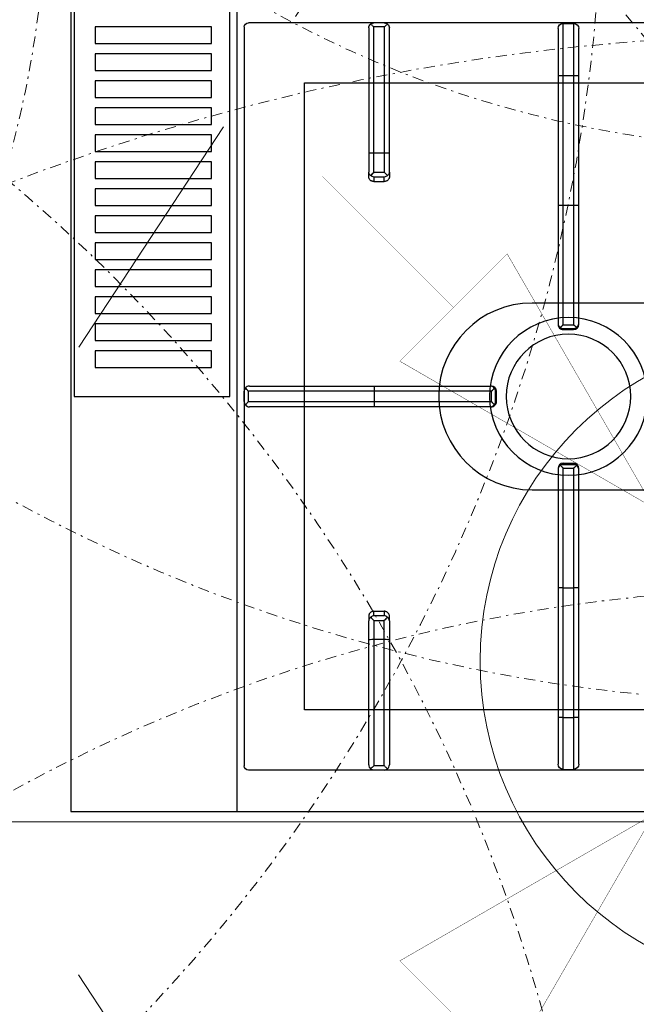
# Model space of a CAD drawing. Header units: millimetres. Extents: x -740 to 33545, y 5178 to 22494.
# Tile 123 of 256: x 9187 to 9217, y 10526 to 10574. Entities that reach past the tile are written whole.
import ezdxf

# ---------------------------------------------------------------- set-up
doc = ezdxf.new("R2010")
doc.units = ezdxf.units.MM
doc.header["$MEASUREMENT"] = 0
for name, pattern in [('DASHDOT', [1, 0.5, -0.25, 0, -0.25]), ('DASHED', [19.05, 12.7, -6.35]), ('DIVIDE2', [0.625, 0.25, -0.125, 0, -0.125, 0, -0.125])]:
    doc.linetypes.add(name, pattern=pattern)
for name, color, linetype, lineweight in [('## went', 20, 'DIVIDE2', 15), ('_IS_Nawiew', 5, 'Continuous', 20), ('_IS_Wywiew', 1, 'Continuous', 20), ('A_wyposażenie', 252, 'Continuous', 9), ('mebelki', 252, 'Continuous', 9)]:
    doc.layers.add(name, color=color, linetype=linetype, lineweight=lineweight)
doc.layers.add('## went NIEWID', color=51, linetype='DASHDOT', lineweight=15, plot=False)
for name, color, linetype in [('NAWIEW', 5, 'Continuous'), ('PQ_200_2D', 252, 'Continuous'), ('PQ_204_2D', 252, 'Continuous'), ('WYWIEW', 252, 'Continuous')]:
    doc.layers.add(name, color=color, linetype=linetype)

# ---------------------------------------------------------------- blocks, each defined once
blk = doc.blocks.new('dfghbnj')
at = {"layer": 'PQ_200_2D', "color": 8}
for p, q in [((5168.38, -17005.72), (5968.38, -17005.72)), ((5968.38, -17005.72), (5968.38, -17660.72))]:
    blk.add_line(p, q, dxfattribs=at)
at = {"layer": 'PQ_204_2D', "color": 8}
for p, q in [((5168.38, -17085.72), (5968.38, -17085.72)), ((5588.38, -17657.22), (5588.38, -17091.22)), ((5590.38, -17089.22), (5946.38, -17089.22)), ((5763.38, -17091.69), (5763.38, -17151.98)), ((5770.88, -17089.22), (5765.88, -17089.22)), ((5770.88, -17089.22), (5765.88, -17089.22)), ((5770.88, -17091.21), (5765.88, -17091.21)), ((5765.88, -17152.03), (5765.88, -17091.21)), ((5770.88, -17091.21), (5770.88, -17152.03)), ((5773.38, -17151.98), (5773.38, -17091.69)), ((5948.38, -17657.22), (5948.38, -17091.22)), ((5588.38, -17156.72), (5588.38, -17151.72)), ((5588.38, -17156.72), (5588.38, -17151.72)), ((5590.37, -17156.72), (5590.37, -17151.72)), ((5651.19, -17151.72), (5590.37, -17151.72)), ((5590.85, -17149.22), (5651.14, -17149.22)), ((5651.14, -17149.22), (5660.28, -17149.22)), ((5651.19, -17156.72), (5651.19, -17151.72)), ((5660.39, -17151.72), (5651.19, -17151.72)), ((5662.42, -17149.22), (5660.28, -17149.22)), ((5660.39, -17151.72), (5660.39, -17156.72)), ((5662.75, -17151.72), (5664.85, -17151.72)), ((5662.75, -17156.72), (5662.75, -17151.72)), ((5664.85, -17151.72), (5664.85, -17156.72)), ((5763.38, -17151.98), (5763.38, -17207.86)), ((5770.88, -17152.03), (5765.88, -17152.03)), ((5765.88, -17208.42), (5765.88, -17152.03)), ((5770.88, -17152.03), (5770.88, -17208.42)), ((5773.38, -17207.86), (5773.38, -17151.98)), ((5871.9, -17151.72), (5871.9, -17156.72)), ((5874.01, -17151.72), (5871.9, -17151.72)), ((5874.01, -17156.72), (5874.01, -17151.72)), ((5874.34, -17149.22), (5876.47, -17149.22)), ((5876.36, -17151.72), (5885.56, -17151.72)), ((5876.36, -17151.72), (5876.36, -17156.72)), ((5885.62, -17149.22), (5876.47, -17149.22)), ((5885.56, -17151.72), (5946.38, -17151.72)), ((5885.56, -17156.72), (5885.56, -17151.72)), ((5945.9, -17149.22), (5885.62, -17149.22)), ((5946.38, -17156.72), (5946.38, -17151.72)), ((5948.38, -17156.72), (5948.38, -17151.72)), ((5948.38, -17156.72), (5948.38, -17151.72)), ((5590.37, -17156.72), (5651.19, -17156.72)), ((5651.19, -17156.72), (5660.39, -17156.72)), ((5664.85, -17156.72), (5662.75, -17156.72)), ((5871.9, -17156.72), (5874.01, -17156.72)), ((5885.56, -17156.72), (5876.36, -17156.72)), ((5946.38, -17156.72), (5885.56, -17156.72)), ((5651.14, -17159.22), (5590.85, -17159.22)), ((5660.28, -17159.22), (5651.14, -17159.22)), ((5660.28, -17159.22), (5662.42, -17159.22)), ((5876.47, -17159.22), (5874.34, -17159.22)), ((5876.47, -17159.22), (5885.62, -17159.22)), ((5885.62, -17159.22), (5945.9, -17159.22)), ((5763.38, -17207.86), (5763.38, -17208.28)), ((5770.88, -17208.42), (5765.88, -17208.42)), ((5765.88, -17210.78), (5765.88, -17210.33)), ((5770.88, -17210.33), (5765.88, -17210.33)), ((5770.88, -17210.33), (5770.88, -17210.78)), ((5773.38, -17208.28), (5773.38, -17207.86)), ((5770.88, -17210.78), (5765.88, -17210.78)), ((5588.69, -17242.97), (5588.69, -17247.97)), ((5613.69, -17242.97), (5588.69, -17242.97)), ((5591.19, -17240.47), (5613.69, -17240.47)), ((5613.69, -17240.47), (5613.69, -17242.97)), ((5613.69, -17240.47), (5676.14, -17240.47)), ((5613.69, -17242.97), (5613.69, -17247.97)), ((5676.19, -17242.97), (5613.69, -17242.97)), ((5676.14, -17240.47), (5733.27, -17240.47)), ((5676.19, -17242.97), (5676.19, -17247.97)), ((5733.83, -17242.97), (5676.19, -17242.97)), ((5733.27, -17240.47), (5733.69, -17240.47)), ((5733.83, -17242.97), (5733.83, -17247.97)), ((5735.64, -17242.37), (5735.64, -17248.56)), ((5735.74, -17242.97), (5735.74, -17247.97)), ((5736.19, -17242.97), (5735.74, -17242.97)), ((5736.19, -17242.97), (5736.19, -17247.97)), ((5800.56, -17242.97), (5800.56, -17247.97)), ((5801.01, -17242.97), (5800.56, -17242.97)), ((5801.01, -17242.97), (5801.01, -17247.97)), ((5801.11, -17242.37), (5801.11, -17248.56)), ((5802.92, -17242.97), (5802.92, -17247.97)), ((5860.56, -17242.97), (5802.92, -17242.97)), ((5803.06, -17240.47), (5803.48, -17240.47)), ((5803.48, -17240.47), (5860.62, -17240.47)), ((5860.56, -17242.97), (5860.56, -17247.97)), ((5923.06, -17242.97), (5860.56, -17242.97)), ((5860.62, -17240.47), (5923.06, -17240.47)), ((5923.06, -17242.97), (5923.06, -17240.47)), ((5923.06, -17240.47), (5945.56, -17240.47)), ((5923.06, -17242.97), (5923.06, -17247.97)), ((5948.06, -17242.97), (5923.06, -17242.97)), ((5948.06, -17242.97), (5948.06, -17247.97)), ((5588.69, -17247.97), (5613.69, -17247.97)), ((5613.69, -17247.97), (5676.19, -17247.97)), ((5613.69, -17247.97), (5613.69, -17250.47)), ((5676.19, -17247.97), (5733.83, -17247.97)), ((5735.74, -17247.97), (5736.19, -17247.97)), ((5800.56, -17247.97), (5801.01, -17247.97)), ((5802.92, -17247.97), (5860.56, -17247.97)), ((5860.56, -17247.97), (5923.06, -17247.97)), ((5923.06, -17250.47), (5923.06, -17247.97)), ((5923.06, -17247.97), (5948.06, -17247.97)), ((5613.69, -17250.47), (5591.19, -17250.47)), ((5676.14, -17250.47), (5613.69, -17250.47)), ((5733.27, -17250.47), (5676.14, -17250.47)), ((5733.69, -17250.47), (5733.27, -17250.47)), ((5803.48, -17250.47), (5803.06, -17250.47)), ((5860.62, -17250.47), (5803.48, -17250.47)), ((5923.06, -17250.47), (5860.62, -17250.47)), ((5945.56, -17250.47), (5923.06, -17250.47))]:
    blk.add_line(p, q, dxfattribs=at)
for points in [[(5368.38, -17007.22), (5768.38, -17007.22), (5768.38, -17082.22), (5368.38, -17082.22)], [(5590.38, -17017.38), (5598.38, -17017.38), (5598.38, -17073.53), (5590.38, -17073.53)], [(5603.38, -17017.38), (5611.38, -17017.38), (5611.38, -17073.53), (5603.38, -17073.53)], [(5616.38, -17017.38), (5624.38, -17017.38), (5624.38, -17073.53), (5616.38, -17073.53)], [(5629.38, -17017.38), (5637.38, -17017.38), (5637.38, -17073.53), (5629.38, -17073.53)], [(5642.38, -17017.38), (5650.38, -17017.38), (5650.38, -17073.53), (5642.38, -17073.53)], [(5655.38, -17017.38), (5663.38, -17017.38), (5663.38, -17073.53), (5655.38, -17073.53)], [(5668.38, -17017.38), (5676.38, -17017.38), (5676.38, -17073.53), (5668.38, -17073.53)], [(5681.38, -17017.38), (5689.38, -17017.38), (5689.38, -17073.53), (5681.38, -17073.53)], [(5694.38, -17017.38), (5702.38, -17017.38), (5702.38, -17073.53), (5694.38, -17073.53)], [(5707.38, -17017.38), (5715.38, -17017.38), (5715.38, -17073.53), (5707.38, -17073.53)], [(5720.38, -17017.38), (5728.38, -17017.38), (5728.38, -17073.53), (5720.38, -17073.53)], [(5733.38, -17017.38), (5741.38, -17017.38), (5741.38, -17073.53), (5733.38, -17073.53)], [(5746.38, -17017.38), (5754.38, -17017.38), (5754.38, -17073.53), (5746.38, -17073.53)], [(5919.4, -17118.2), (5617.36, -17118.2), (5617.36, -17630.24), (5919.4, -17630.24)]]:
    blk.add_lwpolyline(points, close=True, dxfattribs=at)
blk.add_lwpolyline([(5723.38, -17359.22), (5723.38, -17227.97, -1), (5813.38, -17227.97), (5813.38, -17359.22)], format="xyb", dxfattribs=at)
for radius in [38, 30]:
    blk.add_circle((5768.38, -17245.47), radius, dxfattribs=at)
for centre, radius, start, end in [((5590.38, -17091.22), 2, 90, 180), ((5946.38, -17091.22), 2, 0, 90), ((5591.19, -17242.97), 2.5, 90, 180), ((5945.56, -17242.97), 2.5, 0, 90), ((5591.19, -17247.97), 2.5, 180, 270), ((5945.56, -17247.97), 2.5, 270, 0)]:
    blk.add_arc(centre, radius, start, end, dxfattribs=at)
at = {"layer": 'PQ_204_2D', "color": 8, "extrusion": (0, 0, -1)}
for centre, major_axis, ratio, start_param, end_param in [((5765.88, -17091.69), (-2.5, 0), 0.948965, 0, 0.895145), ((5770.88, -17091.69), (2.5, 0), 0.948965, -0.895145, 0), ((5765.88, -17151.98), (-2.5, 0), 0.02182, 4.712389, 6.283185), ((5770.88, -17151.98), (2.5, 0), 0.02182, 0, 1.570796), ((5876.47, -17151.72), (1.92, 1.92), 0.8391, 4.014257, 4.690572), ((5876.47, -17151.72), (0, 2.5), 0.84544, -0.894481, 0), ((5876.47, -17151.72), (-2.5, 2.5), 0.02182, 4.734206, 5.410521), ((5885.62, -17151.72), (0, 2.5), 0.02182, 4.712389, 6.283185), ((5945.9, -17151.72), (0, 2.5), 0.948965, 0, 0.895145), ((5876.47, -17156.72), (-1.92, 1.92), 0.8391, 4.734206, 5.410521), ((5876.47, -17156.72), (2.5, 2.5), 0.02182, 4.014257, 4.690572), ((5876.47, -17156.72), (0, 2.5), 0.84544, 3.141593, 4.036074), ((5885.62, -17156.72), (0, 2.5), 0.02182, 3.141593, 4.712389), ((5945.9, -17156.72), (0, 2.5), 0.948965, 2.246448, 3.141593), ((5765.88, -17207.86), (-2.5, 0), 0.951091, -0.914364, 0), ((5765.88, -17208.28), (0, 2.5), 0.99863, 3.141593, 4.712389), ((5770.88, -17208.28), (0, 2.5), 0.99863, 1.570796, 3.141593), ((5770.88, -17207.86), (2.5, 0), 0.951091, 0, 0.914364), ((5676.14, -17242.97), (0, 2.5), 0.02182, 0, 1.570796), ((5733.27, -17242.97), (0, 2.5), 0.951091, 0, 0.914364), ((5733.69, -17242.97), (-2.5, 0), 0.99863, 1.570796, 3.141593), ((5732.27, -17242.97), (-3.47, 0), 0.720185, 2.903047, 3.141593), ((5803.06, -17242.97), (-2.5, 0), 0.99863, 0, 1.570796), ((5804.48, -17242.97), (3.47, 0), 0.720185, 3.141593, 3.380139), ((5803.48, -17242.97), (0, 2.5), 0.951091, -0.914364, 0), ((5860.62, -17242.97), (0, 2.5), 0.02182, -1.570796, 0), ((5676.14, -17247.97), (0, 2.5), 0.02182, 1.570796, 3.141593), ((5733.69, -17247.97), (-2.5, 0), 0.99863, 3.141593, 4.712389), ((5732.27, -17247.97), (3.47, 0), 0.720185, 0, 0.238546), ((5803.06, -17247.97), (-2.5, 0), 0.99863, 4.712389, 6.283185), ((5804.48, -17247.97), (-3.47, 0), 0.720185, -0.238546, 0), ((5860.62, -17247.97), (0, 2.5), 0.02182, 3.141593, 4.712389), ((5733.27, -17247.97), (0, 2.5), 0.951091, 2.227228, 3.141593), ((5803.48, -17247.97), (0, 2.5), 0.951091, 3.141593, 4.055957)]:
    blk.add_ellipse(centre, major_axis=major_axis, ratio=ratio, start_param=start_param, end_param=end_param, dxfattribs=at)
at = {"layer": 'PQ_204_2D', "color": 8}
for centre, major_axis, ratio, start_param, end_param in [((5590.85, -17151.72), (0, 2.5), 0.948965, 0, 0.895145), ((5651.14, -17151.72), (0, 2.5), 0.02182, 4.712389, 6.283185), ((5660.28, -17151.72), (0, 2.5), 0.84544, -0.894481, 0), ((5660.28, -17151.72), (2.5, 2.5), 0.02182, 4.734206, 5.410521), ((5660.28, -17151.72), (-1.92, 1.92), 0.8391, 4.014257, 4.690572), ((5590.85, -17156.72), (0, 2.5), 0.948965, 2.246448, 3.141593), ((5651.14, -17156.72), (0, 2.5), 0.02182, 3.141593, 4.712389), ((5660.28, -17156.72), (0, 2.5), 0.84544, 3.141593, 4.036074), ((5660.28, -17156.72), (-2.5, 2.5), 0.02182, 4.014257, 4.690572), ((5660.28, -17156.72), (1.92, 1.92), 0.8391, 4.734206, 5.410521)]:
    blk.add_ellipse(centre, major_axis=major_axis, ratio=ratio, start_param=start_param, end_param=end_param, dxfattribs=at)
for points, knots in [([(5764.31, -17089.84), (5764.52, -17089.66), (5764.74, -17089.52), (5765.13, -17089.36), (5765.28, -17089.31), (5765.58, -17089.24), (5765.73, -17089.22), (5765.88, -17089.22)], [11.861002, 11.861002, 11.861002, 11.861002, 12.775829, 12.775829, 13.352773, 13.352773, 13.929718, 13.929718, 13.929718, 13.929718]), ([(5765.88, -17091.21), (5765.73, -17091.08), (5765.58, -17090.95), (5765.28, -17090.68), (5765.13, -17090.55), (5764.74, -17090.21), (5764.52, -17090.01), (5764.31, -17089.84)], [0, 0, 0, 0, 0.576945, 0.576945, 1.153889, 1.153889, 2.068716, 2.068716, 2.068716, 2.068716]), ([(5770.88, -17089.22), (5771.02, -17089.22), (5771.17, -17089.24), (5771.47, -17089.31), (5771.62, -17089.36), (5772.01, -17089.52), (5772.24, -17089.66), (5772.44, -17089.84)], [0, 0, 0, 0, 0.576945, 0.576945, 1.153889, 1.153889, 2.068716, 2.068716, 2.068716, 2.068716]), ([(5772.44, -17089.84), (5772.24, -17090.01), (5772.01, -17090.21), (5771.62, -17090.55), (5771.47, -17090.68), (5771.17, -17090.95), (5771.02, -17091.08), (5770.88, -17091.21)], [11.858599, 11.858599, 11.858599, 11.858599, 12.773425, 12.773425, 13.35037, 13.35037, 13.927314, 13.927314, 13.927314, 13.927314]), ([(5589, -17150.15), (5588.82, -17150.36), (5588.68, -17150.58), (5588.52, -17150.97), (5588.47, -17151.12), (5588.4, -17151.42), (5588.38, -17151.57), (5588.38, -17151.72)], [11.858599, 11.858599, 11.858599, 11.858599, 12.773425, 12.773425, 13.35037, 13.35037, 13.927314, 13.927314, 13.927314, 13.927314]), ([(5590.37, -17151.72), (5590.25, -17151.57), (5590.11, -17151.42), (5589.84, -17151.12), (5589.71, -17150.97), (5589.37, -17150.58), (5589.17, -17150.36), (5589, -17150.15)], [0, 0, 0, 0, 0.576945, 0.576945, 1.153889, 1.153889, 2.068716, 2.068716, 2.068716, 2.068716]), ([(5664.85, -17151.72), (5664.85, -17151.56), (5664.84, -17151.4), (5664.77, -17151.07), (5664.73, -17150.91), (5664.6, -17150.61), (5664.53, -17150.46), (5664.35, -17150.18), (5664.25, -17150.06), (5664.03, -17149.84), (5663.91, -17149.73), (5663.64, -17149.55), (5663.5, -17149.47), (5663.2, -17149.34), (5663.04, -17149.29), (5662.73, -17149.23), (5662.57, -17149.22), (5662.42, -17149.22)], [15.096253, 15.096253, 15.096253, 15.096253, 15.567018, 15.567018, 16.037783, 16.037783, 16.508548, 16.508548, 16.979314, 16.979314, 17.45135, 17.45135, 17.923386, 17.923386, 18.395422, 18.395422, 18.867458, 18.867458, 18.867458, 18.867458]), ([(5871.9, -17151.72), (5871.9, -17151.56), (5871.92, -17151.4), (5871.98, -17151.07), (5872.02, -17150.91), (5872.15, -17150.61), (5872.23, -17150.46), (5872.41, -17150.18), (5872.51, -17150.06), (5872.72, -17149.84), (5872.85, -17149.73), (5873.11, -17149.55), (5873.26, -17149.47), (5873.56, -17149.34), (5873.71, -17149.29), (5874.03, -17149.23), (5874.18, -17149.22), (5874.34, -17149.22)], [15.096253, 15.096253, 15.096253, 15.096253, 15.567018, 15.567018, 16.037783, 16.037783, 16.508548, 16.508548, 16.979314, 16.979314, 17.45135, 17.45135, 17.923386, 17.923386, 18.395422, 18.395422, 18.867458, 18.867458, 18.867458, 18.867458]), ([(5946.38, -17151.72), (5946.51, -17151.57), (5946.64, -17151.42), (5946.91, -17151.12), (5947.04, -17150.97), (5947.38, -17150.58), (5947.58, -17150.36), (5947.76, -17150.15)], [0, 0, 0, 0, 0.576945, 0.576945, 1.153889, 1.153889, 2.068716, 2.068716, 2.068716, 2.068716]), ([(5947.76, -17150.15), (5947.93, -17150.36), (5948.07, -17150.58), (5948.23, -17150.97), (5948.28, -17151.12), (5948.35, -17151.42), (5948.37, -17151.57), (5948.38, -17151.72)], [11.858599, 11.858599, 11.858599, 11.858599, 12.773425, 12.773425, 13.35037, 13.35037, 13.927314, 13.927314, 13.927314, 13.927314]), ([(5588.38, -17156.72), (5588.38, -17156.86), (5588.4, -17157.01), (5588.47, -17157.31), (5588.52, -17157.46), (5588.68, -17157.85), (5588.82, -17158.08), (5589, -17158.28)], [0, 0, 0, 0, 0.576945, 0.576945, 1.153889, 1.153889, 2.068716, 2.068716, 2.068716, 2.068716]), ([(5589, -17158.28), (5589.17, -17158.08), (5589.37, -17157.85), (5589.71, -17157.46), (5589.84, -17157.31), (5590.11, -17157.01), (5590.25, -17156.86), (5590.37, -17156.72)], [11.858599, 11.858599, 11.858599, 11.858599, 12.773425, 12.773425, 13.35037, 13.35037, 13.927314, 13.927314, 13.927314, 13.927314]), ([(5662.42, -17159.22), (5662.57, -17159.22), (5662.73, -17159.2), (5663.04, -17159.14), (5663.2, -17159.09), (5663.5, -17158.96), (5663.64, -17158.88), (5663.91, -17158.7), (5664.03, -17158.59), (5664.25, -17158.37), (5664.35, -17158.25), (5664.53, -17157.97), (5664.6, -17157.83), (5664.73, -17157.52), (5664.77, -17157.36), (5664.84, -17157.03), (5664.85, -17156.87), (5664.85, -17156.72)], [3.776921, 3.776921, 3.776921, 3.776921, 4.248957, 4.248957, 4.720993, 4.720993, 5.193029, 5.193029, 5.665065, 5.665065, 6.135831, 6.135831, 6.606596, 6.606596, 7.077361, 7.077361, 7.548126, 7.548126, 7.548126, 7.548126]), ([(5874.34, -17159.22), (5874.18, -17159.22), (5874.03, -17159.2), (5873.71, -17159.14), (5873.56, -17159.09), (5873.26, -17158.96), (5873.11, -17158.88), (5872.85, -17158.7), (5872.72, -17158.59), (5872.51, -17158.37), (5872.41, -17158.25), (5872.23, -17157.97), (5872.15, -17157.83), (5872.02, -17157.52), (5871.98, -17157.36), (5871.92, -17157.03), (5871.9, -17156.87), (5871.9, -17156.72)], [3.776921, 3.776921, 3.776921, 3.776921, 4.248957, 4.248957, 4.720993, 4.720993, 5.193029, 5.193029, 5.665065, 5.665065, 6.135831, 6.135831, 6.606596, 6.606596, 7.077361, 7.077361, 7.548126, 7.548126, 7.548126, 7.548126]), ([(5947.76, -17158.28), (5947.58, -17158.08), (5947.38, -17157.85), (5947.04, -17157.46), (5946.91, -17157.31), (5946.64, -17157.01), (5946.51, -17156.86), (5946.38, -17156.72)], [11.858599, 11.858599, 11.858599, 11.858599, 12.773425, 12.773425, 13.35037, 13.35037, 13.927314, 13.927314, 13.927314, 13.927314]), ([(5948.38, -17156.72), (5948.37, -17156.86), (5948.35, -17157.01), (5948.28, -17157.31), (5948.23, -17157.46), (5948.07, -17157.85), (5947.93, -17158.08), (5947.76, -17158.28)], [0, 0, 0, 0, 0.576945, 0.576945, 1.153889, 1.153889, 2.068716, 2.068716, 2.068716, 2.068716]), ([(5764.35, -17209.74), (5764.46, -17209.65), (5764.57, -17209.56), (5764.78, -17209.38), (5764.89, -17209.29), (5765.11, -17209.09), (5765.22, -17209), (5765.43, -17208.81), (5765.54, -17208.72), (5765.68, -17208.6), (5765.72, -17208.56), (5765.78, -17208.5), (5765.8, -17208.49), (5765.83, -17208.46), (5765.84, -17208.45), (5765.85, -17208.44), (5765.86, -17208.44), (5765.86, -17208.43), (5765.87, -17208.43), (5765.87, -17208.43), (5765.87, -17208.43), (5765.87, -17208.42), (5765.87, -17208.42), (5765.87, -17208.42), (5765.87, -17208.42), (5765.87, -17208.42), (5765.88, -17208.42), (5765.88, -17208.42)], [5.917739, 5.917739, 5.917739, 5.917739, 6.381174, 6.381174, 6.832619, 6.832619, 7.284064, 7.284064, 7.735508, 7.735508, 7.961231, 7.961231, 8.074092, 8.074092, 8.130523, 8.130523, 8.158738, 8.158738, 8.172846, 8.172846, 8.179899, 8.179899, 8.183426, 8.183426, 8.18519, 8.18519, 8.186953, 8.186953, 8.186953, 8.186953]), ([(5765.88, -17210.33), (5765.61, -17210.32), (5765.32, -17210.26), (5764.9, -17210.09), (5764.77, -17210.02), (5764.54, -17209.88), (5764.44, -17209.81), (5764.35, -17209.74)], [0, 0, 0, 0, 1.068151, 1.068151, 1.602227, 1.602227, 2.010889, 2.010889, 2.010889, 2.010889]), ([(5770.88, -17208.42), (5770.88, -17208.42), (5770.88, -17208.42), (5770.88, -17208.42), (5770.88, -17208.42), (5770.88, -17208.42), (5770.88, -17208.42), (5770.88, -17208.43), (5770.88, -17208.43), (5770.89, -17208.43), (5770.89, -17208.43), (5770.89, -17208.44), (5770.9, -17208.44), (5770.91, -17208.45), (5770.92, -17208.46), (5770.95, -17208.49), (5770.97, -17208.5), (5771.03, -17208.56), (5771.08, -17208.6), (5771.21, -17208.72), (5771.32, -17208.81), (5771.53, -17209), (5771.64, -17209.09), (5771.86, -17209.29), (5771.97, -17209.38), (5772.18, -17209.56), (5772.29, -17209.65), (5772.4, -17209.74)], [8.18747, 8.18747, 8.18747, 8.18747, 8.189233, 8.189233, 8.190997, 8.190997, 8.194524, 8.194524, 8.201577, 8.201577, 8.215685, 8.215685, 8.2439, 8.2439, 8.300331, 8.300331, 8.413192, 8.413192, 8.638915, 8.638915, 9.09036, 9.09036, 9.541804, 9.541804, 9.993249, 9.993249, 10.456684, 10.456684, 10.456684, 10.456684]), ([(5772.4, -17209.74), (5772.31, -17209.81), (5772.21, -17209.88), (5771.98, -17210.02), (5771.85, -17210.09), (5771.43, -17210.26), (5771.14, -17210.32), (5770.88, -17210.33)], [11.918829, 11.918829, 11.918829, 11.918829, 12.327491, 12.327491, 12.861567, 12.861567, 13.929718, 13.929718, 13.929718, 13.929718]), ([(5735.15, -17241.44), (5735.06, -17241.55), (5734.97, -17241.66), (5734.79, -17241.87), (5734.7, -17241.98), (5734.5, -17242.2), (5734.41, -17242.31), (5734.22, -17242.52), (5734.13, -17242.63), (5734.01, -17242.76), (5733.97, -17242.81), (5733.91, -17242.87), (5733.9, -17242.89), (5733.87, -17242.92), (5733.86, -17242.93), (5733.85, -17242.94), (5733.85, -17242.95), (5733.84, -17242.95), (5733.84, -17242.96), (5733.84, -17242.96), (5733.84, -17242.96), (5733.83, -17242.96), (5733.83, -17242.96), (5733.83, -17242.96), (5733.83, -17242.96), (5733.83, -17242.96), (5733.83, -17242.96), (5733.83, -17242.97)], [5.918781, 5.918781, 5.918781, 5.918781, 6.382244, 6.382244, 6.833826, 6.833826, 7.285407, 7.285407, 7.736989, 7.736989, 7.96278, 7.96278, 8.075675, 8.075675, 8.132123, 8.132123, 8.160346, 8.160346, 8.174458, 8.174458, 8.181514, 8.181514, 8.185042, 8.185042, 8.186806, 8.186806, 8.18857, 8.18857, 8.18857, 8.18857]), ([(5735.64, -17242.37), (5735.61, -17242.27), (5735.58, -17242.17), (5735.44, -17241.85), (5735.31, -17241.63), (5735.15, -17241.44)], [0.764042, 0.764042, 0.764042, 0.764042, 1.153889, 1.153889, 2.012527, 2.012527, 2.012527, 2.012527]), ([(5801.6, -17241.44), (5801.44, -17241.63), (5801.31, -17241.85), (5801.18, -17242.17), (5801.14, -17242.27), (5801.11, -17242.37)], [11.917214, 11.917214, 11.917214, 11.917214, 12.775852, 12.775852, 13.165698, 13.165698, 13.165698, 13.165698]), ([(5802.92, -17242.97), (5802.92, -17242.96), (5802.92, -17242.96), (5802.92, -17242.96), (5802.92, -17242.96), (5802.92, -17242.96), (5802.92, -17242.96), (5802.92, -17242.96), (5802.92, -17242.96), (5802.91, -17242.96), (5802.91, -17242.95), (5802.91, -17242.95), (5802.9, -17242.94), (5802.89, -17242.93), (5802.88, -17242.92), (5802.86, -17242.89), (5802.84, -17242.87), (5802.78, -17242.81), (5802.74, -17242.76), (5802.62, -17242.63), (5802.53, -17242.52), (5802.34, -17242.31), (5802.25, -17242.2), (5802.06, -17241.98), (5801.96, -17241.87), (5801.78, -17241.66), (5801.69, -17241.55), (5801.6, -17241.44)], [8.18857, 8.18857, 8.18857, 8.18857, 8.190334, 8.190334, 8.192098, 8.192098, 8.195626, 8.195626, 8.202682, 8.202682, 8.216794, 8.216794, 8.245018, 8.245018, 8.301466, 8.301466, 8.414361, 8.414361, 8.640152, 8.640152, 9.091733, 9.091733, 9.543315, 9.543315, 9.994896, 9.994896, 10.458359, 10.458359, 10.458359, 10.458359]), ([(5733.83, -17247.97), (5733.83, -17247.97), (5733.83, -17247.97), (5733.83, -17247.97), (5733.83, -17247.97), (5733.83, -17247.97), (5733.83, -17247.97), (5733.84, -17247.97), (5733.84, -17247.97), (5733.84, -17247.98), (5733.84, -17247.98), (5733.85, -17247.98), (5733.85, -17247.99), (5733.86, -17248), (5733.87, -17248.01), (5733.9, -17248.04), (5733.91, -17248.06), (5733.97, -17248.12), (5734.01, -17248.17), (5734.13, -17248.3), (5734.22, -17248.41), (5734.41, -17248.62), (5734.5, -17248.73), (5734.7, -17248.95), (5734.79, -17249.06), (5734.97, -17249.27), (5735.06, -17249.38), (5735.15, -17249.49)], [8.188054, 8.188054, 8.188054, 8.188054, 8.189818, 8.189818, 8.191582, 8.191582, 8.19511, 8.19511, 8.202166, 8.202166, 8.216278, 8.216278, 8.244501, 8.244501, 8.300949, 8.300949, 8.413844, 8.413844, 8.639635, 8.639635, 9.091217, 9.091217, 9.542798, 9.542798, 9.99438, 9.99438, 10.457843, 10.457843, 10.457843, 10.457843]), ([(5735.15, -17249.49), (5735.31, -17249.3), (5735.44, -17249.08), (5735.58, -17248.76), (5735.61, -17248.66), (5735.64, -17248.56)], [11.917214, 11.917214, 11.917214, 11.917214, 12.775852, 12.775852, 13.165698, 13.165698, 13.165698, 13.165698]), ([(5801.11, -17248.56), (5801.14, -17248.66), (5801.18, -17248.76), (5801.31, -17249.08), (5801.44, -17249.3), (5801.6, -17249.49)], [0.764042, 0.764042, 0.764042, 0.764042, 1.153889, 1.153889, 2.012527, 2.012527, 2.012527, 2.012527]), ([(5801.6, -17249.49), (5801.69, -17249.38), (5801.78, -17249.27), (5801.96, -17249.06), (5802.06, -17248.95), (5802.25, -17248.73), (5802.34, -17248.62), (5802.53, -17248.41), (5802.62, -17248.3), (5802.74, -17248.17), (5802.78, -17248.12), (5802.84, -17248.06), (5802.86, -17248.04), (5802.88, -17248.01), (5802.89, -17248), (5802.9, -17247.99), (5802.91, -17247.98), (5802.91, -17247.98), (5802.91, -17247.98), (5802.92, -17247.97), (5802.92, -17247.97), (5802.92, -17247.97), (5802.92, -17247.97), (5802.92, -17247.97), (5802.92, -17247.97), (5802.92, -17247.97), (5802.92, -17247.97), (5802.92, -17247.97)], [5.918265, 5.918265, 5.918265, 5.918265, 6.381728, 6.381728, 6.833309, 6.833309, 7.284891, 7.284891, 7.736472, 7.736472, 7.962263, 7.962263, 8.075158, 8.075158, 8.131606, 8.131606, 8.15983, 8.15983, 8.173942, 8.173942, 8.180998, 8.180998, 8.184526, 8.184526, 8.18629, 8.18629, 8.188054, 8.188054, 8.188054, 8.188054])]:
    blk.add_open_spline(points, degree=3, knots=knots, dxfattribs=at)
blk = doc.blocks.new('erdrrer')
at = {"layer": '## went NIEWID'}
for radius in [100, 75, 50]:
    blk.add_circle((341353.74, 163309.616), radius, dxfattribs=at)
blk = doc.blocks.new('FILL_245')
at = {"color": 1, "linetype": 'Continuous', "const_width": 0.018}
blk.add_lwpolyline([(-42321.147, 289.36), (-42313.902, 301.908), (-42308.599, 296.605)], close=True, dxfattribs=at)
blk = doc.blocks.new('FILL_244')
at = {"color": 1, "linetype": 'Continuous', "const_width": 0.018}
blk.add_lwpolyline([(-42321.147, 274.228), (-42308.599, 266.984), (-42313.902, 261.68)], close=True, dxfattribs=at)
blk = doc.blocks.new('FILL_246')
at = {"color": 1, "linetype": 'Continuous', "const_width": 0.018}
blk.add_lwpolyline([(-42336.279, 274.228), (-42348.827, 266.984), (-42343.523, 261.68)], close=True, dxfattribs=at)
blk = doc.blocks.new('FILL_243')
at = {"color": 1, "linetype": 'Continuous', "const_width": 0.018}
blk.add_lwpolyline([(-42336.279, 289.36), (-42343.523, 301.908), (-42348.827, 296.605)], close=True, dxfattribs=at)
blk = doc.blocks.new('A$C06D629D9')
blk.add_point((0, 0))
at = {"color": 3}
blk.add_point((0, 0), dxfattribs=at)
at = {"layer": 'NAWIEW', "color": 1, "linetype": 'Continuous', "const_width": 0.018}
for points in [[(-23.936, 23.936), (-17.462, 17.462)], [(23.936, 23.936), (17.462, 17.462)], [(-14.81, 20.114), (-20.114, 14.81)], [(-14.81, 20.114), (-20.114, 14.81)], [(-7.566, 7.566), (-14.81, 20.114)], [(-7.566, 7.566), (-14.81, 20.114)], [(7.566, 7.566), (14.81, 20.114)], [(7.566, 7.566), (14.81, 20.114)], [(14.81, 20.114), (20.114, 14.81)], [(14.81, 20.114), (20.114, 14.81)], [(-20.114, 14.81), (-7.566, 7.566)], [(20.114, 14.81), (7.566, 7.566)], [(-7.566, -7.566), (-20.114, -14.81)], [(-7.566, -7.566), (-20.114, -14.81)], [(-14.81, -20.114), (-7.566, -7.566)], [(7.566, -7.566), (20.114, -14.81)], [(7.566, -7.566), (20.114, -14.81)], [(14.81, -20.114), (7.566, -7.566)], [(-20.114, -14.81), (-14.81, -20.114)], [(-20.114, -14.81), (-14.81, -20.114)], [(20.114, -14.81), (14.81, -20.114)], [(20.114, -14.81), (14.81, -20.114)], [(-23.936, -23.936), (-17.462, -17.462)], [(23.936, -23.936), (17.462, -17.462)]]:
    blk.add_lwpolyline(points, dxfattribs=at)
at = {"layer": 'WYWIEW', "color": 10, "linetype": 'Continuous', "const_width": 0.018}
for points in [[(-7.566, 7.566), (-7.566, 7.566)], [(7.566, 7.566), (7.566, 7.566)], [(-7.566, -7.566), (-7.566, -7.566)], [(7.566, -7.566), (7.566, -7.566)]]:
    blk.add_lwpolyline(points, dxfattribs=at)
at = {"layer": 'NAWIEW', "extrusion": (0, 0, -1), "zscale": -1}
for name in ['FILL_245', 'FILL_243', 'FILL_244', 'FILL_246']:
    blk.add_blockref(name, (42328.713, -281.794), dxfattribs=at)
blk = doc.blocks.new('heether5')
at = {"layer": '## went NIEWID'}
for radius in [100, 75, 50]:
    blk.add_circle((341463.049, 163171.587), radius, dxfattribs=at)
at = {"layer": '## went', "xscale": 0.9144000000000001, "yscale": 0.9144000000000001, "zscale": 0.9144000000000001}
blk.add_blockref('A$C06D629D9', (341463.049, 163171.587), dxfattribs=at)

msp = doc.modelspace()

# ---------------------------------------------------------------- linework, layer by layer
at = {"layer": '_IS_Wywiew'}
msp.add_circle((9225.205, 10542.773), 15.75, dxfattribs=at)
at = {"layer": 'A_wyposażenie', "linetype": 'DASHED'}
for p, q in [((9270.185, 10405.523), (9090.185, 10680.023)), ((9270.211, 10680.023), (9090.185, 10405.523))]:
    msp.add_line(p, q, dxfattribs=at)
at = {"layer": 'mebelki'}
msp.add_lwpolyline([(9100.185, 10495.023), (9261.235, 10495.023), (9261.235, 10535.023), (9100.185, 10535.023)], close=True, dxfattribs=at)

# ---------------------------------------------------------------- block references
at = {"layer": '_IS_Nawiew', "xscale": 1.0688, "yscale": 1.0688, "zscale": 1.0688}
for p in [(-355703.691, -163964.297), (-355703.691, -164040.797)]:
    msp.add_blockref('erdrrer', p, dxfattribs=at)
at = {"layer": '_IS_Wywiew', "xscale": 1.06666624, "yscale": 1.06666624, "zscale": 1.06666624}
for p in [(-355001.902, -163428.85), (-355001.902, -163506.85), (-355001.902, -163583.35)]:
    msp.add_blockref('heether5', p, dxfattribs=at)
at = {"layer": 'A_wyposażenie', "xscale": -0.09999999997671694, "yscale": 0.09999999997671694, "zscale": 0.1, "rotation": 90}
msp.add_blockref('dfghbnj', (7489.164, 11132.36), dxfattribs=at)

doc.saveas('drawing.dxf')
